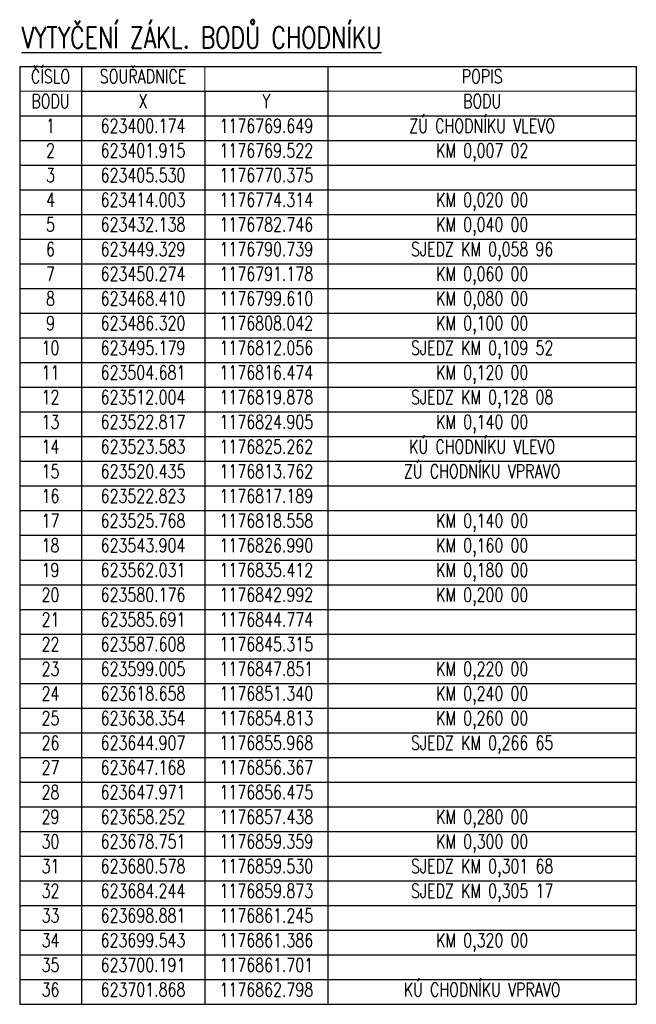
# Model space of a CAD drawing. Header units: metres. Extents: x -623703 to -622909, y -1176865 to -1176676.
# Tile 2 of 2: x -622959 to -622909, y -1176756 to -1176676. Entities that reach past the tile are written whole.
import ezdxf

# ---------------------------------------------------------------- set-up
doc = ezdxf.new("R2010")
doc.units = ezdxf.units.M
doc.layers.add('1_PIS Popis', color=4, linetype='Continuous')
doc.styles.add('Romans', font='romans.shx', dxfattribs={"width": 0.75})

# ---------------------------------------------------------------- blocks, each defined once
blk = doc.blocks.new('*T1')
at = {"layer": '1_PIS Popis', "color": 2, "linetype": 'ByBlock', "lineweight": -2, "transparency": 16777216}
for p, q in [((0, 0), (50, 0)), ((0, 0), (0, -76)), ((50, 0), (50, -76)), ((0, -4), (50, -4)), ((0, -76), (50, -76))]:
    blk.add_line(p, q, dxfattribs=at)
at = {"layer": '1_PIS Popis', "color": 0, "linetype": 'ByBlock', "lineweight": -2, "transparency": 16777216}
for p, q in [((5, 0), (5, -76)), ((25, 0), (25, -76)), ((5, -2), (25, -2)), ((15, -2), (15, -76)), ((0, -6), (50, -6)), ((0, -8), (50, -8)), ((0, -10), (50, -10)), ((0, -12), (50, -12)), ((0, -14), (50, -14)), ((0, -16), (50, -16)), ((0, -18), (50, -18)), ((0, -20), (50, -20)), ((0, -22), (50, -22)), ((0, -24), (50, -24)), ((0, -26), (50, -26)), ((0, -28), (50, -28)), ((0, -30), (50, -30)), ((0, -32), (50, -32)), ((0, -34), (50, -34)), ((0, -36), (50, -36)), ((0, -38), (50, -38)), ((0, -40), (50, -40)), ((0, -42), (50, -42)), ((0, -44), (50, -44)), ((0, -46), (50, -46)), ((0, -48), (50, -48)), ((0, -50), (50, -50)), ((0, -52), (50, -52)), ((0, -54), (50, -54)), ((0, -56), (50, -56)), ((0, -58), (50, -58)), ((0, -60), (50, -60)), ((0, -62), (50, -62)), ((0, -64), (50, -64)), ((0, -66), (50, -66)), ((0, -68), (50, -68)), ((0, -70), (50, -70)), ((0, -72), (50, -72)), ((0, -74), (50, -74))]:
    blk.add_line(p, q, dxfattribs=at)
at = {"layer": 'Defpoints', "color": 8, "linetype": 'ByBlock', "lineweight": 0, "transparency": 16777216}
for p, q in [((15, 0), (15, -2)), ((0, -2), (5, -2)), ((25, -2), (50, -2))]:
    blk.add_line(p, q, dxfattribs=at)
at = {"layer": '1_PIS Popis', "color": 0, "transparency": 16777216, "char_height": 1.125, "attachment_point": 2, "style": 'Romans'}
for s, insert, width in [('ČÍSLO', (2.5, -0.25), 4.7), ('SOUŘADNICE', (10, -0.25), 9.7), ('POPIS', (37.5, -0.25), 24.7), ('BODU', (2.5, -2.25), 4.7), ('X', (10, -2.25), 9.7), ('Y', (20, -2.25), 9.7), ('BODU', (37.5, -2.25), 24.7), ('ZÚ CHODNÍKU VLEVO', (37.5, -4.25), 24.7), ('1', (2.5, -4.25), 4.7), ('623400.174', (10, -4.25), 9.7), ('1176769.649', (20, -4.25), 9.7), ('2', (2.5, -6.25), 4.7), ('623401.915', (10, -6.25), 9.7), ('1176769.522', (20, -6.25), 9.7), ('KM 0,007 02', (37.5, -6.25), 24.7), ('3', (2.5, -8.25), 4.7), ('623405.530', (10, -8.25), 9.7), ('1176770.375', (20, -8.25), 9.7), ('4', (2.5, -10.25), 4.7), ('623414.003', (10, -10.25), 9.7), ('1176774.314', (20, -10.25), 9.7), ('KM 0,020 00', (37.5, -10.25), 24.7), ('5', (2.5, -12.25), 4.7), ('623432.138', (10, -12.25), 9.7), ('1176782.746', (20, -12.25), 9.7), ('KM 0,040 00', (37.5, -12.25), 24.7), ('6', (2.5, -14.25), 4.7), ('623449.329', (10, -14.25), 9.7), ('1176790.739', (20, -14.25), 9.7), ('SJEDZ KM 0,058 96', (37.5, -14.25), 24.7), ('7', (2.5, -16.25), 4.7), ('623450.274', (10, -16.25), 9.7), ('1176791.178', (20, -16.25), 9.7), ('KM 0,060 00', (37.5, -16.25), 24.7), ('8', (2.5, -18.25), 4.7), ('623468.410', (10, -18.25), 9.7), ('1176799.610', (20, -18.25), 9.7), ('KM 0,080 00', (37.5, -18.25), 24.7), ('9', (2.5, -20.25), 4.7), ('623486.320', (10, -20.25), 9.7), ('1176808.042', (20, -20.25), 9.7), ('KM 0,100 00', (37.5, -20.25), 24.7), ('10', (2.5, -22.25), 4.7), ('623495.179', (10, -22.25), 9.7), ('1176812.056', (20, -22.25), 9.7), ('SJEDZ KM 0,109 52', (37.5, -22.25), 24.7), ('11', (2.5, -24.25), 4.7), ('623504.681', (10, -24.25), 9.7), ('1176816.474', (20, -24.25), 9.7), ('KM 0,120 00', (37.5, -24.25), 24.7), ('12', (2.5, -26.25), 4.7), ('623512.004', (10, -26.25), 9.7), ('1176819.878', (20, -26.25), 9.7), ('SJEDZ KM 0,128 08', (37.5, -26.25), 24.7), ('13', (2.5, -28.25), 4.7), ('623522.817', (10, -28.25), 9.7), ('1176824.905', (20, -28.25), 9.7), ('KM 0,140 00', (37.5, -28.25), 24.7), ('14', (2.5, -30.25), 4.7), ('623523.583', (10, -30.25), 9.7), ('1176825.262', (20, -30.25), 9.7), ('KÚ CHODNÍKU VLEVO', (37.5, -30.25), 24.7), ('ZÚ CHODNÍKU VPRAVO', (37.5, -32.25), 24.7), ('15', (2.5, -32.25), 4.7), ('623520.435', (10, -32.25), 9.7), ('1176813.762', (20, -32.25), 9.7), ('16', (2.5, -34.25), 4.7), ('623522.823', (10, -34.25), 9.7), ('1176817.189', (20, -34.25), 9.7), ('17', (2.5, -36.25), 4.7), ('623525.768', (10, -36.25), 9.7), ('1176818.558', (20, -36.25), 9.7), ('KM 0,140 00', (37.5, -36.25), 24.7), ('18', (2.5, -38.25), 4.7), ('623543.904', (10, -38.25), 9.7), ('1176826.990', (20, -38.25), 9.7), ('KM 0,160 00', (37.5, -38.25), 24.7), ('19', (2.5, -40.25), 4.7), ('623562.031', (10, -40.25), 9.7), ('1176835.412', (20, -40.25), 9.7), ('KM 0,180 00', (37.5, -40.25), 24.7), ('20', (2.5, -42.25), 4.7), ('623580.176', (10, -42.25), 9.7), ('1176842.992', (20, -42.25), 9.7), ('KM 0,200 00', (37.5, -42.25), 24.7), ('21', (2.5, -44.25), 4.7), ('623585.691', (10, -44.25), 9.7), ('1176844.774', (20, -44.25), 9.7), ('22', (2.5, -46.25), 4.7), ('623587.608', (10, -46.25), 9.7), ('1176845.315', (20, -46.25), 9.7), ('23', (2.5, -48.25), 4.7), ('623599.005', (10, -48.25), 9.7), ('1176847.851', (20, -48.25), 9.7), ('KM 0,220 00', (37.5, -48.25), 24.7), ('24', (2.5, -50.25), 4.7), ('623618.658', (10, -50.25), 9.7), ('1176851.340', (20, -50.25), 9.7), ('KM 0,240 00', (37.5, -50.25), 24.7), ('25', (2.5, -52.25), 4.7), ('623638.354', (10, -52.25), 9.7), ('1176854.813', (20, -52.25), 9.7), ('KM 0,260 00', (37.5, -52.25), 24.7), ('26', (2.5, -54.25), 4.7), ('623644.907', (10, -54.25), 9.7), ('1176855.968', (20, -54.25), 9.7), ('SJEDZ KM 0,266 65', (37.5, -54.25), 24.7), ('27', (2.5, -56.25), 4.7), ('623647.168', (10, -56.25), 9.7), ('1176856.367', (20, -56.25), 9.7), ('28', (2.5, -58.25), 4.7), ('623647.971', (10, -58.25), 9.7), ('1176856.475', (20, -58.25), 9.7), ('29', (2.5, -60.25), 4.7), ('623658.252', (10, -60.25), 9.7), ('1176857.438', (20, -60.25), 9.7), ('KM 0,280 00', (37.5, -60.25), 24.7), ('30', (2.5, -62.25), 4.7), ('623678.751', (10, -62.25), 9.7), ('1176859.359', (20, -62.25), 9.7), ('KM 0,300 00', (37.5, -62.25), 24.7), ('31', (2.5, -64.25), 4.7), ('623680.578', (10, -64.25), 9.7), ('1176859.530', (20, -64.25), 9.7), ('SJEDZ KM 0,301 68', (37.5, -64.25), 24.7), ('32', (2.5, -66.25), 4.7), ('623684.244', (10, -66.25), 9.7), ('1176859.873', (20, -66.25), 9.7), ('SJEDZ KM 0,305 17', (37.5, -66.25), 24.7), ('33', (2.5, -68.25), 4.7), ('623698.881', (10, -68.25), 9.7), ('1176861.245', (20, -68.25), 9.7), ('34', (2.5, -70.25), 4.7), ('623699.543', (10, -70.25), 9.7), ('1176861.386', (20, -70.25), 9.7), ('KM 0,320 00', (37.5, -70.25), 24.7), ('35', (2.5, -72.25), 4.7), ('623700.191', (10, -72.25), 9.7), ('1176861.701', (20, -72.25), 9.7), ('KÚ CHODNÍKU VPRAVO', (37.5, -74.25), 24.7), ('36', (2.5, -74.25), 4.7), ('623701.868', (10, -74.25), 9.7), ('1176862.798', (20, -74.25), 9.7)]:
    blk.add_mtext(s, dxfattribs=dict(at, insert=insert, width=width))

msp = doc.modelspace()

# ---------------------------------------------------------------- block references
msp.add_blockref('*T1', (-622959.15, -1176680.084))

# ---------------------------------------------------------------- texts
at = {"layer": '1_PIS Popis', "color": 3, "insert": (-622958.993, -1176676.869), "char_height": 1.75, "attachment_point": 1, "rotation": 360, "style": 'Romans'}
msp.add_mtext_dynamic_manual_height_columns('{\\LVYTYČENÍ ZÁKL. BODŮ CHODNÍKU}', width=41.98345, gutter_width=11.25, heights=[0], dxfattribs=at)

doc.saveas('drawing.dxf')
